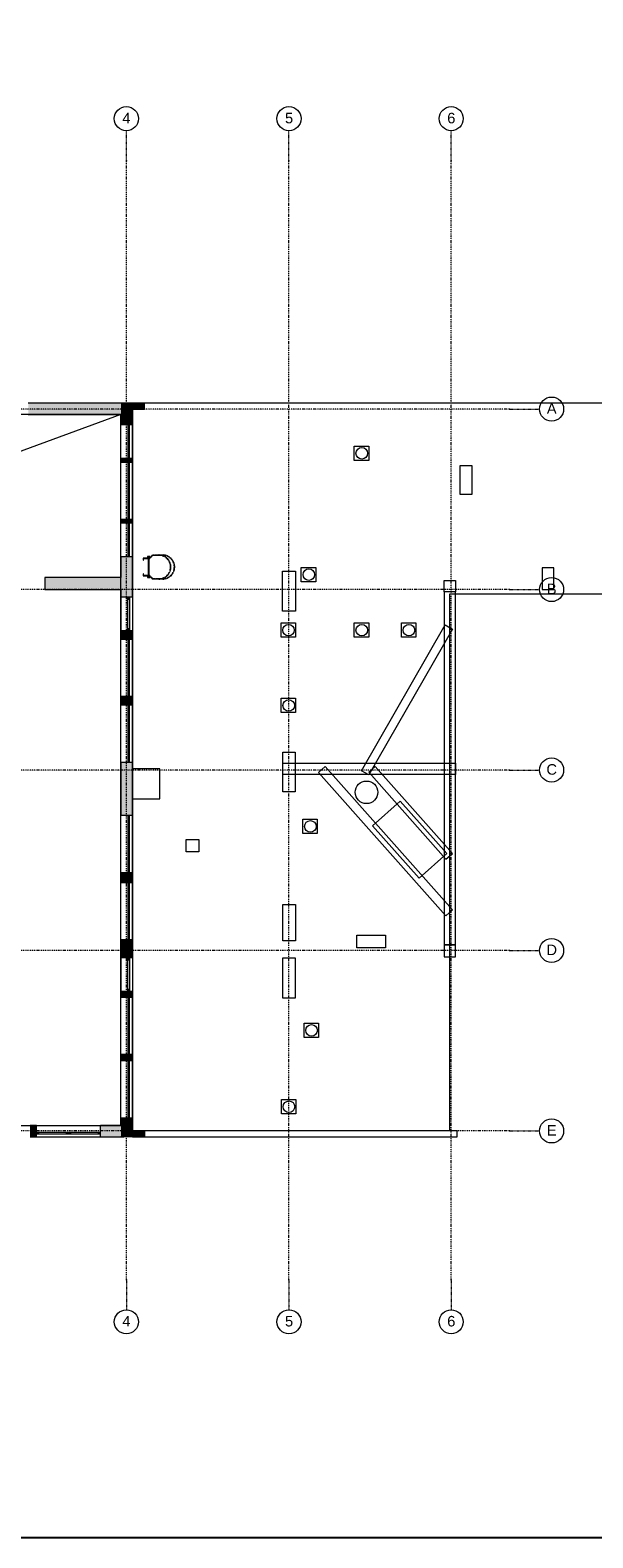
# Model space of a CAD drawing. Header units: centimetres. Extents: x -1589 to 108054, y -205274 to 31709.
# Tile 110 of 256: x 2139 to 4010, y 11434 to 16447. Entities that reach past the tile are written whole.
import ezdxf

# ---------------------------------------------------------------- set-up
doc = ezdxf.new("R2010")
doc.units = ezdxf.units.CM
doc.header["$LTSCALE"] = 0.01
doc.header["$MEASUREMENT"] = 0
for name, pattern in [('Kropki i Kreski', [72, 36, -18, 0, -18]), ('Przerywana', [12, 6, -6]), ('Wipeout_Contour', [100, 0, -100])]:
    doc.linetypes.add(name, pattern=pattern)
for name, color, linetype in [('2_stropy.ISTN', 7, 'Continuous'), ('2_umeblowanie.ISTN', 7, 'Continuous'), ('2_ściany wewnętrzne.ISTN', 7, 'Continuous'), ('2_ściany zewnętrzne.ISTN', 7, 'Continuous'), ('3_linie 2D .ISTN', 7, 'Continuous'), ('4_osie.ISTN', 7, 'Continuous'), ('5_opisy.K_IR', 7, 'Continuous')]:
    doc.layers.add(name, color=color, linetype=linetype)
doc.styles.add('GENERATED_STYLE_1', font='txt')

msp = doc.modelspace()

# ---------------------------------------------------------------- hatches: boundary and pattern name
at = {"layer": '2_ściany wewnętrzne.ISTN', "linetype": 'Continuous', "lineweight": 5}
msp.add_hatch(color=8, dxfattribs=at).paths.add_polyline_path([(2440.63417, 14626.94579), (2187.54809, 14626.94579), (2187.54809, 14586.94579), (2440.63417, 14586.94579)])
at = {"layer": '2_ściany zewnętrzne.ISTN', "linetype": 'Continuous', "lineweight": 5}
for points in [[(2440.63417, 15206.99962), (2132.3586, 15206.99962), (2132.3586, 15168.99962), (2440.63417, 15168.99962)], [(2440.63417, 15168.99962), (2478.63417, 15168.99962), (2478.63417, 15206.99962)], [(2440.63417, 15168.99962), (2478.63417, 15206.99962), (2440.63417, 15206.99962)], [(2478.63417, 15186.99962), (2518.63417, 15186.99962), (2518.63417, 15206.99962), (2478.63417, 15206.99962)], [(2440.63417, 15168.99962), (2440.63417, 15134.90077), (2478.63417, 15134.90077), (2478.63417, 15168.99962)], [(2463.63417, 15134.90077), (2463.63417, 15127.40077), (2468.63417, 15127.40077), (2468.63417, 15134.90077)], [(2440.63417, 15009.6763), (2478.63417, 15009.6763), (2478.63417, 15022.90077), (2440.63417, 15022.90077)], [(2468.63417, 15022.90077), (2468.63417, 15030.40077), (2463.63417, 15030.40077), (2463.63417, 15022.90077)], [(2463.63417, 15009.67629), (2463.63417, 15002.17629), (2468.63417, 15002.17629), (2468.63417, 15009.67629)], [(2468.63417, 14914.67629), (2468.63417, 14922.17629), (2463.63417, 14922.17629), (2463.63417, 14914.67629)], [(2463.63417, 14914.67629), (2463.63417, 14907.17629), (2468.63417, 14907.17629), (2468.63417, 14914.67629)], [(2478.63417, 14819.6763), (2440.63417, 14819.6763), (2440.63417, 14807.23895), (2478.63417, 14807.23895)], [(2468.63417, 14819.67629), (2468.63417, 14827.17629), (2463.63417, 14827.17629), (2463.63417, 14819.67629)], [(2463.63417, 14807.23895), (2463.63417, 14799.73895), (2468.63417, 14799.73895), (2468.63417, 14807.23895)], [(2478.63417, 14695.23895), (2440.63417, 14695.23895), (2440.63417, 14561.87566), (2478.63417, 14561.87566)], [(2468.63417, 14695.23895), (2468.63417, 14702.73895), (2463.63417, 14702.73895), (2463.63417, 14695.23895)], [(2468.63417, 14561.87566), (2463.63417, 14561.87566), (2463.63417, 14554.37566), (2468.63417, 14554.37566)], [(2440.63417, 14421.37206), (2478.63417, 14421.37206), (2478.63417, 14449.87566), (2440.63417, 14449.87566)], [(2463.63417, 14449.87566), (2468.63417, 14449.87566), (2468.63417, 14457.37566), (2463.63417, 14457.37566)], [(2463.63417, 14421.37206), (2463.63417, 14413.87206), (2468.63417, 14413.87206), (2468.63417, 14421.37206)], [(2468.63417, 14326.37206), (2468.63417, 14333.87206), (2463.63417, 14333.87206), (2463.63417, 14326.37206)], [(2463.63417, 14326.37206), (2463.63417, 14318.87206), (2468.63417, 14318.87206), (2468.63417, 14326.37206)], [(2468.63417, 14231.37206), (2468.63417, 14238.87206), (2463.63417, 14238.87206), (2463.63417, 14231.37206)], [(2440.63417, 14202.18203), (2478.63417, 14202.18203), (2478.63417, 14231.37206), (2440.63417, 14231.37206)], [(2463.63417, 14202.18203), (2463.63417, 14194.68203), (2468.63417, 14194.68203), (2468.63417, 14202.18203)], [(2468.63417, 14107.18203), (2468.63417, 14114.68203), (2463.63417, 14114.68203), (2463.63417, 14107.18203)], [(2463.63417, 14107.18203), (2463.63417, 14099.68203), (2468.63417, 14099.68203), (2468.63417, 14107.18203)], [(2440.63417, 13835.38919), (2478.63418, 13835.38919), (2478.63416, 14012.18203), (2440.63417, 14012.18203)], [(2468.63417, 14012.18203), (2468.63417, 14019.68203), (2463.63417, 14019.68203), (2463.63417, 14012.18203)], [(2463.63417, 13835.3892), (2463.63417, 13827.8892), (2468.63417, 13827.8892), (2468.63417, 13835.3892)], [(2468.63417, 13740.3892), (2468.63417, 13747.8892), (2463.63417, 13747.8892), (2463.63417, 13740.3892)], [(2463.63417, 13740.3892), (2463.63417, 13732.8892), (2468.63417, 13732.8892), (2468.63417, 13740.3892)], [(2440.63417, 13611.92287), (2478.63416, 13611.92287), (2478.63418, 13645.3892), (2440.63417, 13645.3892)], [(2468.63417, 13645.3892), (2468.63417, 13652.8892), (2463.63417, 13652.8892), (2463.63417, 13645.3892)], [(2463.63417, 13611.92286), (2463.63417, 13604.42286), (2468.63417, 13604.42286), (2468.63417, 13611.92286)], [(2468.63417, 13516.92286), (2468.63417, 13524.42286), (2463.63417, 13524.42286), (2463.63417, 13516.92286)], [(2463.63417, 13516.92286), (2463.63417, 13509.42286), (2468.63417, 13509.42286), (2468.63417, 13516.92286)], [(2478.63417, 13421.92286), (2440.63417, 13421.92286), (2440.63417, 13362.64774), (2478.63417, 13362.64774)], [(2468.63417, 13421.92286), (2468.63417, 13429.42286), (2463.63417, 13429.42286), (2463.63417, 13421.92286)], [(2468.63417, 13362.64775), (2463.63417, 13362.64775), (2463.63417, 13355.14775), (2468.63417, 13355.14775)], [(2440.63417, 13231.06929), (2478.63417, 13231.06929), (2478.63417, 13250.64775), (2440.63417, 13250.64775)], [(2463.63417, 13250.64775), (2468.63417, 13250.64775), (2468.63417, 13258.14775), (2463.63417, 13258.14775)], [(2463.63417, 13231.06929), (2463.63417, 13223.56929), (2468.63417, 13223.56929), (2468.63417, 13231.06929)], [(2468.63417, 13136.06929), (2468.63417, 13143.56929), (2463.63417, 13143.56929), (2463.63417, 13136.06929)], [(2463.63417, 13136.06929), (2463.63417, 13128.56929), (2468.63417, 13128.56929), (2468.63417, 13136.06929)], [(2440.63417, 13019.89319), (2478.63417, 13019.89319), (2478.63417, 13041.06929), (2440.63417, 13041.06929)], [(2468.63417, 13041.06929), (2468.63417, 13048.56929), (2463.63417, 13048.56929), (2463.63417, 13041.06929)], [(2463.63417, 13019.89319), (2463.63417, 13012.39319), (2468.63417, 13012.39319), (2468.63417, 13019.89319)], [(2468.63417, 12924.89319), (2468.63417, 12932.39319), (2463.63417, 12932.39319), (2463.63417, 12924.89319)], [(2463.63417, 12924.89319), (2463.63417, 12917.39319), (2468.63417, 12917.39319), (2468.63417, 12924.89319)], [(2468.63417, 12829.89319), (2468.63417, 12837.39319), (2463.63417, 12837.39319), (2463.63417, 12829.89319)], [(2138.7796, 12766.94579), (2159.87538, 12766.94579), (2159.87538, 12804.94578), (2138.7796, 12804.9458)], [(2138.77961, 12766.94579), (2159.87538, 12766.94579), (2159.87538, 12804.94579), (2138.77961, 12804.94579)], [(2372.87537, 12804.94579), (2372.87537, 12766.94579), (2450.63417, 12766.94579), (2450.63417, 12804.94579)], [(2372.87538, 12804.94579), (2372.87538, 12766.94579), (2440.63417, 12766.94579), (2440.63417, 12804.94579)], [(2440.63417, 12804.94579), (2478.63417, 12804.94579), (2478.63417, 12829.89319), (2440.63417, 12829.89319)], [(2440.63417, 12804.94579), (2478.63417, 12766.94579), (2478.63417, 12804.94579)], [(2440.63417, 12766.94579), (2478.63417, 12766.94579), (2440.63417, 12804.94579)], [(2159.87537, 12776.94579), (2167.37537, 12776.94579), (2167.37537, 12781.94579), (2159.87537, 12781.94579)], [(2159.87537, 12776.94579), (2167.37537, 12776.94579), (2167.37537, 12781.94579), (2159.87537, 12781.94579)], [(2266.37537, 12781.94579), (2258.87537, 12781.94579), (2258.87537, 12776.94579), (2266.37537, 12776.94579)], [(2266.37537, 12781.94579), (2258.87537, 12781.94579), (2258.87537, 12776.94579), (2266.37537, 12776.94579)], [(2266.37537, 12776.94579), (2273.87537, 12776.94579), (2273.87537, 12781.94579), (2266.37537, 12781.94579)], [(2266.37537, 12776.94579), (2273.87537, 12776.94579), (2273.87537, 12781.94579), (2266.37537, 12781.94579)], [(2372.87537, 12781.94579), (2365.37537, 12781.94579), (2365.37537, 12776.94579), (2372.87537, 12776.94579)], [(2372.87537, 12781.94579), (2365.37537, 12781.94579), (2365.37537, 12776.94579), (2372.87537, 12776.94579)]]:
    msp.add_hatch(color=8, dxfattribs=at).paths.add_polyline_path(points)

# ---------------------------------------------------------------- linework, layer by layer
msp.add_lwpolyline([(8116.55775, 17374.17847), (8116.55775, 14404.17847), (8116.55775, 11434.17847), (-853.44225, 11434.17847)])
at = {"layer": '2_stropy.ISTN', "color": 8, "linetype": 'Continuous', "lineweight": 5, "flags": 128}
for points in [[(2478.63417, 12804.892), (2478.63403, 12786.94612), (3533.63417, 12786.9375), (3533.63417, 14573.17605), (4674.13673, 14573.17605), (4674.13673, 15206.99962), (2478.63406, 15206.99962)], [(856.63417, 12805.02832), (2440.63417, 12805.02832), (2440.63417, 14586.39763), (2440.63417, 15169.03949), (1908.63417, 15169.03949), (1908.63417, 15185.79977), (1643.42299, 15185.79977), (1643.42299, 15168.93091), (856.63417, 15168.93091)], [(856.64373, 15168.99962), (856.64373, 12804.88335), (2440.63417, 12804.89179), (2440.63417, 15168.99962), (1923.63417, 15168.99962), (1923.46266, 14748.89448), (1618.42299, 14748.89448), (1618.42299, 15168.99962)]]:
    msp.add_lwpolyline(points, close=True, dxfattribs=at)
at = {"layer": '2_umeblowanie.ISTN', "color": 8, "linetype": 'Continuous', "lineweight": 5}
for p, q in [((2536.24699, 14691.70579), (2514.65699, 14691.70579)), ((2514.65699, 14691.70579), (2514.65699, 14684.08579)), ((2515.92699, 14684.08579), (2515.92699, 14690.43579)), ((2515.92699, 14690.43579), (2536.24699, 14690.43579)), ((2536.24699, 14696.78579), (2528.62699, 14696.78579)), ((2528.62699, 14696.78579), (2528.62699, 14691.70579)), ((2528.62699, 14691.70579), (2536.24699, 14691.70579)), ((2529.89699, 14692.97579), (2529.89699, 14695.51579)), ((2529.89699, 14695.51579), (2534.97699, 14695.51579)), ((2534.97699, 14692.97579), (2529.89699, 14692.97579)), ((2533.93699, 14690.43579), (2530.93699, 14690.43579)), ((2530.93699, 14690.43579), (2530.93699, 14633.29579)), ((2533.93699, 14633.29579), (2533.93699, 14690.43579)), ((2534.97699, 14695.51579), (2534.97699, 14692.97579)), ((2536.24699, 14691.70579), (2536.24699, 14696.78579)), ((2536.24699, 14690.43579), (2536.24699, 14691.70579)), ((2514.65699, 14684.08579), (2515.92699, 14684.08579)), ((2515.92699, 14639.64579), (2514.65699, 14639.64579)), ((2514.65699, 14639.64579), (2514.65699, 14632.02579)), ((2515.92699, 14633.29579), (2515.92699, 14639.64579)), ((2514.65699, 14632.02579), (2536.24699, 14632.02579)), ((2536.24699, 14633.29579), (2515.92699, 14633.29579)), ((2528.62699, 14632.02579), (2528.62699, 14626.94579)), ((2536.24699, 14632.02579), (2528.62699, 14632.02579)), ((2528.62699, 14626.94579), (2536.24699, 14626.94579)), ((2529.89699, 14630.75579), (2529.89699, 14628.21579)), ((2534.97699, 14630.75579), (2529.89699, 14630.75579)), ((2529.89699, 14628.21579), (2534.97699, 14628.21579)), ((2530.93699, 14633.29579), (2533.93699, 14633.29579)), ((2534.97699, 14628.21579), (2534.97699, 14630.75579)), ((2536.24699, 14632.02579), (2536.24699, 14633.29579)), ((2536.24699, 14626.94579), (2536.24699, 14632.02579))]:
    msp.add_line(p, q, dxfattribs=at)
at = {"layer": '2_umeblowanie.ISTN', "color": 8, "linetype": 'Przerywana', "lineweight": 5}
for p, q in [((2536.24699, 14691.70579), (2545.13699, 14701.86579)), ((2536.24699, 14691.70579), (2545.13699, 14701.86579)), ((2536.24699, 14690.43579), (2536.24699, 14691.70579)), ((2536.24699, 14690.43579), (2536.24699, 14691.70579)), ((2536.88199, 14690.43579), (2536.24699, 14690.43579)), ((2536.88199, 14690.43579), (2536.24699, 14690.43579)), ((2545.77199, 14700.59579), (2536.88199, 14690.43579)), ((2545.77199, 14700.59579), (2536.88199, 14690.43579)), ((2545.13699, 14701.86579), (2579.42699, 14701.86579)), ((2545.13699, 14701.86579), (2566.72699, 14701.86579)), ((2579.42699, 14700.59579), (2545.77199, 14700.59579)), ((2566.72699, 14700.59579), (2545.77199, 14700.59579)), ((2536.24699, 14632.02579), (2536.24699, 14633.29579)), ((2536.24699, 14633.29579), (2536.88199, 14633.29579)), ((2536.24699, 14632.02579), (2536.24699, 14633.29579)), ((2536.24699, 14633.29579), (2536.88199, 14633.29579)), ((2545.13699, 14621.86579), (2536.24699, 14632.02579)), ((2545.13699, 14621.86579), (2536.24699, 14632.02579)), ((2536.88199, 14633.29579), (2545.77199, 14623.13579)), ((2536.88199, 14633.29579), (2545.77199, 14623.13579)), ((2579.42699, 14621.86579), (2545.13699, 14621.86579)), ((2566.72699, 14621.86579), (2545.13699, 14621.86579)), ((2545.77199, 14623.13579), (2579.42699, 14623.13579)), ((2545.77199, 14623.13579), (2566.72699, 14623.13579))]:
    msp.add_line(p, q, dxfattribs=at)
for centre, radius in [((2566.72699, 14661.86579), 40), ((2566.72699, 14661.86579), 38.73), ((2579.42699, 14661.86579), 40), ((2579.42699, 14661.86579), 38.73)]:
    msp.add_arc(centre, radius, 270, 90, dxfattribs=at)
at = {"layer": '2_ściany wewnętrzne.ISTN', "color": 8, "linetype": 'Continuous', "lineweight": 5, "flags": 128}
for points in [[(2440.63417, 14626.94579), (2187.54809, 14626.94579)], [(2187.54809, 14626.94579), (2187.54809, 14586.94579)], [(2187.54809, 14586.94579), (2440.63417, 14586.94579)]]:
    msp.add_lwpolyline(points, dxfattribs=at)
at = {"layer": '2_ściany zewnętrzne.ISTN', "color": 8, "linetype": 'Continuous', "lineweight": 5}
for p, q in [((2463.63417, 15134.90077), (2440.63417, 15134.90077)), ((2440.63417, 15022.90077), (2440.63417, 15134.90077)), ((2463.63417, 15134.90077), (2440.63417, 15134.90077)), ((2468.63417, 15134.90077), (2463.63417, 15134.90077)), ((2463.63417, 15134.90077), (2463.63417, 15127.40077)), ((2468.63417, 15134.90077), (2463.63417, 15134.90077)), ((2468.63417, 15134.90077), (2463.63417, 15134.90077)), ((2463.63417, 15127.40077), (2468.63417, 15127.40077)), ((2463.63417, 15127.40077), (2463.63417, 15030.40077)), ((2478.63417, 15134.90077), (2468.63417, 15134.90077)), ((2468.63417, 15127.40077), (2468.63417, 15134.90077)), ((2478.63417, 15134.90077), (2468.63417, 15134.90077)), ((2468.63417, 15030.40077), (2468.63417, 15127.40077)), ((2478.63417, 15022.90077), (2478.63417, 15134.90077)), ((2463.63417, 15022.90077), (2440.63417, 15022.90077)), ((2463.63417, 15022.90077), (2440.63417, 15022.90077)), ((2463.63417, 15009.67629), (2440.63417, 15009.67629)), ((2440.63417, 14819.67629), (2440.63417, 15009.67629)), ((2463.63417, 15009.67629), (2440.63417, 15009.67629)), ((2468.63417, 15030.40077), (2463.63417, 15030.40077)), ((2463.63417, 15030.40077), (2463.63417, 15022.90077)), ((2468.63417, 15022.90077), (2463.63417, 15022.90077)), ((2468.63417, 15022.90077), (2463.63417, 15022.90077)), ((2468.63417, 15022.90077), (2463.63417, 15022.90077)), ((2468.63417, 15009.67629), (2463.63417, 15009.67629)), ((2463.63417, 15009.67629), (2463.63417, 15002.17629)), ((2468.63417, 15009.67629), (2463.63417, 15009.67629)), ((2468.63417, 15009.67629), (2463.63417, 15009.67629)), ((2463.63417, 15002.17629), (2468.63417, 15002.17629)), ((2463.63417, 15002.17629), (2463.63417, 14922.17629)), ((2468.63417, 15022.90077), (2468.63417, 15030.40077)), ((2478.63417, 15022.90077), (2468.63417, 15022.90077)), ((2478.63417, 15022.90077), (2468.63417, 15022.90077)), ((2478.63417, 15009.67629), (2468.63417, 15009.67629)), ((2468.63417, 15002.17629), (2468.63417, 15009.67629)), ((2478.63417, 15009.67629), (2468.63417, 15009.67629)), ((2468.63417, 14922.17629), (2468.63417, 15002.17629)), ((2478.63417, 14819.67629), (2478.63417, 15009.67629)), ((2468.63417, 14922.17629), (2463.63417, 14922.17629)), ((2463.63417, 14922.17629), (2463.63417, 14914.67629)), ((2463.63417, 14914.67629), (2463.63417, 14907.17629)), ((2463.63417, 14907.17629), (2468.63417, 14907.17629)), ((2463.63417, 14907.17629), (2463.63417, 14827.17629)), ((2468.63417, 14914.67629), (2468.63417, 14922.17629)), ((2468.63417, 14907.17629), (2468.63417, 14914.67629)), ((2468.63417, 14827.17629), (2468.63417, 14907.17629)), ((2463.63417, 14819.67629), (2440.63417, 14819.67629)), ((2463.63417, 14819.67629), (2440.63417, 14819.67629)), ((2463.63417, 14807.23895), (2440.63417, 14807.23895)), ((2440.63417, 14695.23895), (2440.63417, 14807.23895)), ((2463.63417, 14807.23895), (2440.63417, 14807.23895)), ((2468.63417, 14827.17629), (2463.63417, 14827.17629)), ((2463.63417, 14827.17629), (2463.63417, 14819.67629)), ((2468.63417, 14819.67629), (2463.63417, 14819.67629)), ((2468.63417, 14819.67629), (2463.63417, 14819.67629)), ((2468.63417, 14819.67629), (2463.63417, 14819.67629)), ((2468.63417, 14807.23895), (2463.63417, 14807.23895)), ((2463.63417, 14807.23895), (2463.63417, 14799.73895)), ((2468.63417, 14807.23895), (2463.63417, 14807.23895)), ((2468.63417, 14807.23895), (2463.63417, 14807.23895)), ((2463.63417, 14799.73895), (2468.63417, 14799.73895)), ((2463.63417, 14799.73895), (2463.63417, 14702.73895)), ((2468.63417, 14819.67629), (2468.63417, 14827.17629)), ((2478.63417, 14819.67629), (2468.63417, 14819.67629)), ((2478.63417, 14819.67629), (2468.63417, 14819.67629)), ((2478.63417, 14807.23895), (2468.63417, 14807.23895)), ((2468.63417, 14799.73895), (2468.63417, 14807.23895)), ((2478.63417, 14807.23895), (2468.63417, 14807.23895)), ((2468.63417, 14702.73895), (2468.63417, 14799.73895)), ((2478.63417, 14695.23895), (2478.63417, 14807.23895)), ((2463.63417, 14695.23895), (2440.63417, 14695.23895)), ((2463.63417, 14695.23895), (2440.63417, 14695.23895)), ((2468.63417, 14702.73895), (2463.63417, 14702.73895)), ((2463.63417, 14702.73895), (2463.63417, 14695.23895)), ((2468.63417, 14695.23895), (2463.63417, 14695.23895)), ((2468.63417, 14695.23895), (2463.63417, 14695.23895)), ((2468.63417, 14695.23895), (2463.63417, 14695.23895)), ((2468.63417, 14695.23895), (2468.63417, 14702.73895)), ((2478.63417, 14695.23895), (2468.63417, 14695.23895)), ((2478.63417, 14695.23895), (2468.63417, 14695.23895)), ((2463.63417, 14561.87566), (2440.63417, 14561.87566)), ((2440.63417, 14561.87566), (2440.63417, 14449.87566)), ((2463.63417, 14561.87566), (2440.63417, 14561.87566)), ((2468.63417, 14561.87566), (2463.63417, 14561.87566)), ((2463.63417, 14554.37566), (2463.63417, 14561.87566)), ((2468.63417, 14561.87566), (2463.63417, 14561.87566)), ((2468.63417, 14561.87566), (2463.63417, 14561.87566)), ((2468.63417, 14554.37566), (2463.63417, 14554.37566)), ((2463.63417, 14457.37566), (2463.63417, 14554.37566)), ((2478.63417, 14561.87566), (2468.63417, 14561.87566)), ((2468.63417, 14561.87566), (2468.63417, 14554.37566)), ((2478.63417, 14561.87566), (2468.63417, 14561.87566)), ((2468.63417, 14554.37566), (2468.63417, 14457.37566)), ((2478.63417, 14561.87566), (2478.63417, 14449.87566)), ((2463.63417, 14449.87566), (2440.63417, 14449.87566)), ((2463.63417, 14449.87566), (2440.63417, 14449.87566)), ((2463.63417, 14449.87566), (2463.63417, 14457.37566)), ((2463.63417, 14457.37566), (2468.63417, 14457.37566)), ((2468.63417, 14449.87566), (2463.63417, 14449.87566)), ((2468.63417, 14449.87566), (2463.63417, 14449.87566)), ((2468.63417, 14449.87566), (2463.63417, 14449.87566)), ((2468.63417, 14457.37566), (2468.63417, 14449.87566)), ((2478.63417, 14449.87566), (2468.63417, 14449.87566)), ((2478.63417, 14449.87566), (2468.63417, 14449.87566)), ((2463.63417, 14421.37206), (2440.63417, 14421.37206)), ((2440.63417, 14231.37206), (2440.63417, 14421.37206)), ((2463.63417, 14421.37206), (2440.63417, 14421.37206)), ((2468.63417, 14421.37206), (2463.63417, 14421.37206)), ((2463.63417, 14421.37206), (2463.63417, 14413.87206)), ((2468.63417, 14421.37206), (2463.63417, 14421.37206)), ((2468.63417, 14421.37206), (2463.63417, 14421.37206)), ((2463.63417, 14413.87206), (2468.63417, 14413.87206)), ((2463.63417, 14413.87206), (2463.63417, 14333.87206)), ((2478.63417, 14421.37206), (2468.63417, 14421.37206)), ((2468.63417, 14413.87206), (2468.63417, 14421.37206)), ((2478.63417, 14421.37206), (2468.63417, 14421.37206)), ((2468.63417, 14333.87206), (2468.63417, 14413.87206)), ((2478.63417, 14231.37206), (2478.63417, 14421.37206)), ((2468.63417, 14333.87206), (2463.63417, 14333.87206)), ((2463.63417, 14333.87206), (2463.63417, 14326.37206)), ((2463.63417, 14326.37206), (2463.63417, 14318.87206)), ((2463.63417, 14318.87206), (2468.63417, 14318.87206)), ((2463.63417, 14318.87206), (2463.63417, 14238.87206)), ((2468.63417, 14326.37206), (2468.63417, 14333.87206)), ((2468.63417, 14318.87206), (2468.63417, 14326.37206)), ((2468.63417, 14238.87206), (2468.63417, 14318.87206)), ((2468.63417, 14238.87206), (2463.63417, 14238.87206)), ((2463.63417, 14238.87206), (2463.63417, 14231.37206)), ((2468.63417, 14231.37206), (2468.63417, 14238.87206)), ((2463.63417, 14231.37206), (2440.63417, 14231.37206)), ((2463.63417, 14231.37206), (2440.63417, 14231.37206)), ((2463.63417, 14202.18203), (2440.63417, 14202.18203)), ((2440.63417, 14012.18203), (2440.63417, 14202.18203)), ((2463.63417, 14202.18203), (2440.63417, 14202.18203)), ((2468.63417, 14231.37206), (2463.63417, 14231.37206)), ((2468.63417, 14231.37206), (2463.63417, 14231.37206)), ((2468.63417, 14231.37206), (2463.63417, 14231.37206)), ((2468.63417, 14202.18203), (2463.63417, 14202.18203)), ((2463.63417, 14202.18203), (2463.63417, 14194.68203)), ((2468.63417, 14202.18203), (2463.63417, 14202.18203)), ((2468.63417, 14202.18203), (2463.63417, 14202.18203)), ((2463.63417, 14194.68203), (2468.63417, 14194.68203)), ((2463.63417, 14194.68203), (2463.63417, 14114.68203)), ((2478.63417, 14231.37206), (2468.63417, 14231.37206)), ((2478.63417, 14231.37206), (2468.63417, 14231.37206)), ((2478.63417, 14202.18203), (2468.63417, 14202.18203)), ((2468.63417, 14194.68203), (2468.63417, 14202.18203)), ((2478.63417, 14202.18203), (2468.63417, 14202.18203)), ((2468.63417, 14114.68203), (2468.63417, 14194.68203)), ((2478.63417, 14012.18203), (2478.63417, 14202.18203)), ((2468.63417, 14114.68203), (2463.63417, 14114.68203)), ((2463.63417, 14114.68203), (2463.63417, 14107.18203)), ((2463.63417, 14107.18203), (2463.63417, 14099.68203)), ((2463.63417, 14099.68203), (2468.63417, 14099.68203)), ((2463.63417, 14099.68203), (2463.63417, 14019.68203)), ((2468.63417, 14107.18203), (2468.63417, 14114.68203)), ((2468.63417, 14099.68203), (2468.63417, 14107.18203)), ((2468.63417, 14019.68203), (2468.63417, 14099.68203)), ((2463.63417, 14012.18203), (2440.63417, 14012.18203)), ((2463.63417, 14012.18203), (2440.63417, 14012.18203)), ((2468.63417, 14019.68203), (2463.63417, 14019.68203)), ((2463.63417, 14019.68203), (2463.63417, 14012.18203)), ((2468.63417, 14012.18203), (2463.63417, 14012.18203)), ((2468.63417, 14012.18203), (2463.63417, 14012.18203)), ((2468.63417, 14012.18203), (2463.63417, 14012.18203)), ((2468.63417, 14012.18203), (2468.63417, 14019.68203)), ((2478.63417, 14012.18203), (2468.63417, 14012.18203)), ((2478.63417, 14012.18203), (2468.63417, 14012.18203)), ((2463.63417, 13835.3892), (2440.63417, 13835.3892)), ((2440.63417, 13645.3892), (2440.63417, 13835.3892)), ((2463.63417, 13835.3892), (2440.63417, 13835.3892)), ((2468.63417, 13835.3892), (2463.63417, 13835.3892)), ((2463.63417, 13835.3892), (2463.63417, 13827.8892)), ((2468.63417, 13835.3892), (2463.63417, 13835.3892)), ((2468.63417, 13835.3892), (2463.63417, 13835.3892)), ((2478.63417, 13835.3892), (2468.63417, 13835.3892)), ((2468.63417, 13827.8892), (2468.63417, 13835.3892)), ((2478.63417, 13835.3892), (2468.63417, 13835.3892)), ((2478.63417, 13645.3892), (2478.63417, 13835.3892)), ((2463.63417, 13827.8892), (2468.63417, 13827.8892)), ((2463.63417, 13827.8892), (2463.63417, 13747.8892)), ((2468.63417, 13747.8892), (2468.63417, 13827.8892)), ((2468.63417, 13747.8892), (2463.63417, 13747.8892)), ((2463.63417, 13747.8892), (2463.63417, 13740.3892)), ((2463.63417, 13740.3892), (2463.63417, 13732.8892)), ((2468.63417, 13740.3892), (2468.63417, 13747.8892)), ((2468.63417, 13732.8892), (2468.63417, 13740.3892)), ((2463.63417, 13732.8892), (2468.63417, 13732.8892)), ((2463.63417, 13732.8892), (2463.63417, 13652.8892)), ((2468.63417, 13652.8892), (2468.63417, 13732.8892)), ((2463.63417, 13645.3892), (2440.63417, 13645.3892)), ((2463.63417, 13645.3892), (2440.63417, 13645.3892)), ((2468.63417, 13652.8892), (2463.63417, 13652.8892)), ((2463.63417, 13652.8892), (2463.63417, 13645.3892)), ((2468.63417, 13645.3892), (2463.63417, 13645.3892)), ((2468.63417, 13645.3892), (2463.63417, 13645.3892)), ((2468.63417, 13645.3892), (2463.63417, 13645.3892)), ((2468.63417, 13645.3892), (2468.63417, 13652.8892)), ((2478.63417, 13645.3892), (2468.63417, 13645.3892)), ((2478.63417, 13645.3892), (2468.63417, 13645.3892)), ((2463.63417, 13611.92286), (2440.63417, 13611.92286)), ((2440.63417, 13421.92286), (2440.63417, 13611.92286)), ((2463.63417, 13611.92286), (2440.63417, 13611.92286)), ((2468.63417, 13611.92286), (2463.63417, 13611.92286)), ((2463.63417, 13611.92286), (2463.63417, 13604.42286)), ((2468.63417, 13611.92286), (2463.63417, 13611.92286)), ((2468.63417, 13611.92286), (2463.63417, 13611.92286)), ((2463.63417, 13604.42286), (2468.63417, 13604.42286)), ((2463.63417, 13604.42286), (2463.63417, 13524.42286)), ((2478.63417, 13611.92286), (2468.63417, 13611.92286)), ((2468.63417, 13604.42286), (2468.63417, 13611.92286)), ((2478.63417, 13611.92286), (2468.63417, 13611.92286)), ((2468.63417, 13524.42286), (2468.63417, 13604.42286)), ((2478.63417, 13421.92286), (2478.63417, 13611.92286)), ((2468.63417, 13524.42286), (2463.63417, 13524.42286)), ((2463.63417, 13524.42286), (2463.63417, 13516.92286)), ((2463.63417, 13516.92286), (2463.63417, 13509.42286)), ((2463.63417, 13509.42286), (2468.63417, 13509.42286)), ((2463.63417, 13509.42286), (2463.63417, 13429.42286)), ((2468.63417, 13516.92286), (2468.63417, 13524.42286)), ((2468.63417, 13509.42286), (2468.63417, 13516.92286)), ((2468.63417, 13429.42286), (2468.63417, 13509.42286)), ((2463.63417, 13421.92286), (2440.63417, 13421.92286)), ((2463.63417, 13421.92286), (2440.63417, 13421.92286)), ((2468.63417, 13429.42286), (2463.63417, 13429.42286)), ((2463.63417, 13429.42286), (2463.63417, 13421.92286)), ((2468.63417, 13421.92286), (2463.63417, 13421.92286)), ((2468.63417, 13421.92286), (2463.63417, 13421.92286)), ((2468.63417, 13421.92286), (2463.63417, 13421.92286)), ((2468.63417, 13421.92286), (2468.63417, 13429.42286)), ((2478.63417, 13421.92286), (2468.63417, 13421.92286)), ((2478.63417, 13421.92286), (2468.63417, 13421.92286)), ((2463.63417, 13362.64775), (2440.63417, 13362.64775)), ((2440.63417, 13362.64775), (2440.63417, 13250.64775)), ((2463.63417, 13362.64775), (2440.63417, 13362.64775)), ((2468.63417, 13362.64775), (2463.63417, 13362.64775)), ((2463.63417, 13355.14775), (2463.63417, 13362.64775)), ((2468.63417, 13362.64775), (2463.63417, 13362.64775)), ((2468.63417, 13362.64775), (2463.63417, 13362.64775)), ((2468.63417, 13355.14775), (2463.63417, 13355.14775)), ((2463.63417, 13258.14775), (2463.63417, 13355.14775)), ((2478.63417, 13362.64775), (2468.63417, 13362.64775)), ((2468.63417, 13362.64775), (2468.63417, 13355.14775)), ((2478.63417, 13362.64775), (2468.63417, 13362.64775)), ((2468.63417, 13355.14775), (2468.63417, 13258.14775)), ((2478.63417, 13362.64775), (2478.63417, 13250.64775)), ((2463.63417, 13250.64775), (2440.63417, 13250.64775)), ((2463.63417, 13250.64775), (2440.63417, 13250.64775)), ((2463.63417, 13250.64775), (2463.63417, 13258.14775)), ((2463.63417, 13258.14775), (2468.63417, 13258.14775)), ((2468.63417, 13250.64775), (2463.63417, 13250.64775)), ((2468.63417, 13250.64775), (2463.63417, 13250.64775)), ((2468.63417, 13250.64775), (2463.63417, 13250.64775)), ((2468.63417, 13258.14775), (2468.63417, 13250.64775)), ((2478.63417, 13250.64775), (2468.63417, 13250.64775)), ((2478.63417, 13250.64775), (2468.63417, 13250.64775)), ((2463.63417, 13231.06929), (2440.63417, 13231.06929)), ((2440.63417, 13041.06929), (2440.63417, 13231.06929)), ((2463.63417, 13231.06929), (2440.63417, 13231.06929)), ((2468.63417, 13231.06929), (2463.63417, 13231.06929)), ((2463.63417, 13231.06929), (2463.63417, 13223.56929)), ((2468.63417, 13231.06929), (2463.63417, 13231.06929)), ((2468.63417, 13231.06929), (2463.63417, 13231.06929)), ((2463.63417, 13223.56929), (2468.63417, 13223.56929)), ((2463.63417, 13223.56929), (2463.63417, 13143.56929)), ((2478.63417, 13231.06929), (2468.63417, 13231.06929)), ((2468.63417, 13223.56929), (2468.63417, 13231.06929)), ((2478.63417, 13231.06929), (2468.63417, 13231.06929)), ((2468.63417, 13143.56929), (2468.63417, 13223.56929)), ((2478.63417, 13041.06929), (2478.63417, 13231.06929)), ((2468.63417, 13143.56929), (2463.63417, 13143.56929)), ((2463.63417, 13143.56929), (2463.63417, 13136.06929)), ((2463.63417, 13136.06929), (2463.63417, 13128.56929)), ((2468.63417, 13136.06929), (2468.63417, 13143.56929)), ((2468.63417, 13128.56929), (2468.63417, 13136.06929)), ((2463.63417, 13128.56929), (2468.63417, 13128.56929)), ((2463.63417, 13128.56929), (2463.63417, 13048.56929)), ((2468.63417, 13048.56929), (2468.63417, 13128.56929)), ((2463.63417, 13041.06929), (2440.63417, 13041.06929)), ((2463.63417, 13041.06929), (2440.63417, 13041.06929)), ((2468.63417, 13048.56929), (2463.63417, 13048.56929)), ((2463.63417, 13048.56929), (2463.63417, 13041.06929)), ((2468.63417, 13041.06929), (2463.63417, 13041.06929)), ((2468.63417, 13041.06929), (2463.63417, 13041.06929)), ((2468.63417, 13041.06929), (2463.63417, 13041.06929)), ((2468.63417, 13041.06929), (2468.63417, 13048.56929)), ((2478.63417, 13041.06929), (2468.63417, 13041.06929)), ((2478.63417, 13041.06929), (2468.63417, 13041.06929)), ((2463.63417, 13019.89319), (2440.63417, 13019.89319)), ((2440.63417, 12829.89319), (2440.63417, 13019.89319)), ((2463.63417, 13019.89319), (2440.63417, 13019.89319)), ((2468.63417, 13019.89319), (2463.63417, 13019.89319)), ((2463.63417, 13019.89319), (2463.63417, 13012.39319)), ((2468.63417, 13019.89319), (2463.63417, 13019.89319)), ((2468.63417, 13019.89319), (2463.63417, 13019.89319)), ((2463.63417, 13012.39319), (2468.63417, 13012.39319)), ((2463.63417, 13012.39319), (2463.63417, 12932.39319)), ((2478.63417, 13019.89319), (2468.63417, 13019.89319)), ((2468.63417, 13012.39319), (2468.63417, 13019.89319)), ((2478.63417, 13019.89319), (2468.63417, 13019.89319)), ((2468.63417, 12932.39319), (2468.63417, 13012.39319)), ((2478.63417, 12829.89319), (2478.63417, 13019.89319)), ((2468.63417, 12932.39319), (2463.63417, 12932.39319)), ((2463.63417, 12932.39319), (2463.63417, 12924.89319)), ((2463.63417, 12924.89319), (2463.63417, 12917.39319)), ((2463.63417, 12917.39319), (2468.63417, 12917.39319)), ((2463.63417, 12917.39319), (2463.63417, 12837.39319)), ((2468.63417, 12924.89319), (2468.63417, 12932.39319)), ((2468.63417, 12917.39319), (2468.63417, 12924.89319)), ((2468.63417, 12837.39319), (2468.63417, 12917.39319)), ((2468.63417, 12837.39319), (2463.63417, 12837.39319)), ((2463.63417, 12837.39319), (2463.63417, 12829.89319)), ((2468.63417, 12829.89319), (2468.63417, 12837.39319)), ((2159.87537, 12781.94579), (2159.87537, 12804.94579)), ((2159.87537, 12804.94579), (2372.87537, 12804.94579)), ((2159.87537, 12781.94579), (2159.87537, 12804.94579)), ((2159.87537, 12781.94579), (2159.87537, 12804.94579)), ((2159.87537, 12804.94579), (2372.87537, 12804.94579)), ((2159.87537, 12781.94579), (2159.87537, 12804.94579)), ((2372.87537, 12781.94579), (2372.87537, 12804.94579)), ((2372.87537, 12781.94579), (2372.87537, 12804.94579)), ((2372.87537, 12781.94579), (2372.87537, 12804.94579)), ((2372.87537, 12781.94579), (2372.87537, 12804.94579)), ((2463.63417, 12829.89319), (2440.63417, 12829.89319)), ((2463.63417, 12829.89319), (2440.63417, 12829.89319)), ((2468.63417, 12829.89319), (2463.63417, 12829.89319)), ((2468.63417, 12829.89319), (2463.63417, 12829.89319)), ((2468.63417, 12829.89319), (2463.63417, 12829.89319)), ((2478.63417, 12829.89319), (2468.63417, 12829.89319)), ((2478.63417, 12829.89319), (2468.63417, 12829.89319)), ((2159.87537, 12776.94579), (2159.87537, 12781.94579)), ((2167.37537, 12781.94579), (2159.87537, 12781.94579)), ((2159.87537, 12776.94579), (2159.87537, 12781.94579)), ((2159.87537, 12776.94579), (2159.87537, 12781.94579)), ((2159.87537, 12776.94579), (2159.87537, 12781.94579)), ((2167.37537, 12781.94579), (2159.87537, 12781.94579)), ((2159.87537, 12776.94579), (2159.87537, 12781.94579)), ((2159.87537, 12776.94579), (2159.87537, 12781.94579)), ((2159.87537, 12766.94579), (2159.87537, 12776.94579)), ((2159.87537, 12776.94579), (2167.37537, 12776.94579)), ((2159.87537, 12766.94579), (2159.87537, 12776.94579)), ((2159.87537, 12766.94579), (2159.87537, 12776.94579)), ((2159.87537, 12776.94579), (2167.37537, 12776.94579)), ((2159.87537, 12766.94579), (2159.87537, 12776.94579)), ((2159.87537, 12766.94579), (2372.87537, 12766.94579)), ((2159.87537, 12766.94579), (2372.87537, 12766.94579)), ((2167.37537, 12776.94579), (2167.37537, 12781.94579)), ((2258.87537, 12781.94579), (2167.37537, 12781.94579)), ((2167.37537, 12776.94579), (2167.37537, 12781.94579)), ((2258.87537, 12781.94579), (2167.37537, 12781.94579)), ((2167.37537, 12776.94579), (2258.87537, 12776.94579)), ((2167.37537, 12776.94579), (2258.87537, 12776.94579)), ((2266.37537, 12781.94579), (2258.87537, 12781.94579)), ((2258.87537, 12781.94579), (2258.87537, 12776.94579)), ((2266.37537, 12781.94579), (2258.87537, 12781.94579)), ((2258.87537, 12781.94579), (2258.87537, 12776.94579)), ((2258.87537, 12776.94579), (2266.37537, 12776.94579)), ((2258.87537, 12776.94579), (2266.37537, 12776.94579)), ((2273.87537, 12781.94579), (2266.37537, 12781.94579)), ((2273.87537, 12781.94579), (2266.37537, 12781.94579)), ((2266.37537, 12776.94579), (2273.87537, 12776.94579)), ((2266.37537, 12776.94579), (2273.87537, 12776.94579)), ((2273.87537, 12776.94579), (2273.87537, 12781.94579)), ((2365.37537, 12781.94579), (2273.87537, 12781.94579)), ((2273.87537, 12776.94579), (2273.87537, 12781.94579)), ((2365.37537, 12781.94579), (2273.87537, 12781.94579)), ((2273.87537, 12776.94579), (2365.37537, 12776.94579)), ((2273.87537, 12776.94579), (2365.37537, 12776.94579)), ((2372.87537, 12781.94579), (2365.37537, 12781.94579)), ((2365.37537, 12781.94579), (2365.37537, 12776.94579)), ((2372.87537, 12781.94579), (2365.37537, 12781.94579)), ((2365.37537, 12781.94579), (2365.37537, 12776.94579)), ((2365.37537, 12776.94579), (2372.87537, 12776.94579)), ((2365.37537, 12776.94579), (2372.87537, 12776.94579)), ((2372.87537, 12776.94579), (2372.87537, 12781.94579)), ((2372.87537, 12776.94579), (2372.87537, 12781.94579)), ((2372.87537, 12776.94579), (2372.87537, 12781.94579)), ((2372.87537, 12776.94579), (2372.87537, 12781.94579)), ((2372.87537, 12776.94579), (2372.87537, 12781.94579)), ((2372.87537, 12776.94579), (2372.87537, 12781.94579)), ((2372.87537, 12766.94579), (2372.87537, 12776.94579)), ((2372.87537, 12766.94579), (2372.87537, 12776.94579)), ((2372.87537, 12766.94579), (2372.87537, 12776.94579)), ((2372.87537, 12766.94579), (2372.87537, 12776.94579))]:
    msp.add_line(p, q, dxfattribs=at)
at = {"layer": '2_ściany zewnętrzne.ISTN', "color": 8, "linetype": 'Continuous', "lineweight": 5, "flags": 128}
for points in [[(2440.63417, 15206.99962), (2132.3586, 15206.99962)], [(2478.63417, 15206.99962), (2440.63417, 15206.99962)], [(2478.63417, 15134.90077), (2478.63417, 15206.99962)], [(2518.63417, 15206.99962), (2478.63417, 15206.99962)], [(2478.63417, 15206.99962), (2478.63417, 15186.99962)], [(2518.63417, 15186.99962), (2518.63417, 15206.99962)], [(2132.3586, 15168.99962), (2440.63417, 15168.99962)], [(2440.63417, 15168.99962), (2440.63417, 15134.90077)], [(2478.63417, 15186.99962), (2518.63417, 15186.99962)], [(2440.63417, 15022.90077), (2440.63417, 15009.67629)], [(2478.63417, 15009.67629), (2478.63417, 15022.90077)], [(2440.63417, 14819.67629), (2440.63417, 14807.23895)], [(2478.63417, 14807.23895), (2478.63417, 14819.67629)], [(2440.63417, 14695.23895), (2440.63417, 14626.94579)], [(2478.63417, 14561.87566), (2478.63417, 14695.23895)], [(2440.63417, 14586.94579), (2440.63417, 14561.87566)], [(2440.63417, 14449.87566), (2440.63417, 14421.37206)], [(2478.63417, 14421.37206), (2478.63417, 14449.87566)], [(2440.63417, 14231.37206), (2440.63417, 14202.18203)], [(2478.63417, 14202.18203), (2478.63417, 14231.37206)], [(2440.63417, 14012.18203), (2440.63417, 13835.3892)], [(2478.63417, 13835.3892), (2478.63417, 14012.18203)], [(2440.63417, 13645.3892), (2440.63417, 13611.92286)], [(2478.63417, 13611.92286), (2478.63417, 13645.3892)], [(2440.63417, 13421.92286), (2440.63417, 13362.64775)], [(2478.63417, 13362.64775), (2478.63417, 13421.92286)], [(2440.63417, 13250.64775), (2440.63417, 13231.06929)], [(2478.63417, 13231.06929), (2478.63417, 13250.64775)], [(2440.63417, 13041.06929), (2440.63417, 13019.89319)], [(2478.63417, 13019.89319), (2478.63417, 13041.06929)], [(2159.87538, 12804.94579), (2138.7796, 12804.94579)], [(2159.87538, 12804.94579), (2138.77961, 12804.94579)], [(2450.63417, 12804.94579), (2372.87537, 12804.94579)], [(2440.63417, 12804.94579), (2372.87538, 12804.94579)], [(2440.63417, 12829.89319), (2440.63417, 12804.94579)], [(2478.59982, 12786.94579), (2478.59982, 12766.94579)], [(2478.63417, 12766.94579), (2478.63417, 12829.89319)], [(2138.77961, 12766.94579), (2159.87538, 12766.94579)], [(2138.77962, 12766.94579), (2159.87538, 12766.94579)], [(2372.87537, 12766.94579), (2440.63417, 12766.94579)], [(2372.87537, 12766.94579), (2450.63417, 12766.94579)], [(2478.63417, 12766.94579), (2440.63417, 12766.94579)]]:
    msp.add_lwpolyline(points, dxfattribs=at)
at = {"layer": '3_linie 2D .ISTN', "color": 8, "linetype": 'Continuous', "lineweight": 5}
for p, q in [((3216.41211, 15016.18842), (3216.41211, 15064.08767)), ((3216.41211, 15064.08767), (3264.31136, 15064.08767)), ((3264.31136, 15064.08767), (3264.31136, 15016.18842)), ((3264.31136, 15016.18842), (3216.41211, 15016.18842)), ((3608.3411, 14997.95771), (3567.23768, 14997.95771)), ((3567.23768, 14997.95771), (3567.23768, 14904.48966)), ((3608.3411, 14904.48966), (3608.3411, 14997.95771)), ((3567.23768, 14904.48966), (3608.3411, 14904.48966)), ((2977.98202, 14514.88098), (2977.98202, 14648.60785)), ((2977.98202, 14648.60785), (3020.68078, 14648.60785)), ((3020.68078, 14648.60785), (3020.68078, 14514.88098)), ((3040.26479, 14612.88874), (3040.26479, 14660.78798)), ((3040.26479, 14660.78798), (3088.16404, 14660.78798)), ((3088.16404, 14660.78798), (3088.16404, 14612.88874)), ((3879.54915, 14658.89242), (3840.83874, 14658.89242)), ((3840.83874, 14658.89242), (3840.83874, 14586.94579)), ((3879.54915, 14586.94579), (3879.54915, 14658.89242)), ((3088.16404, 14612.88874), (3040.26479, 14612.88874)), ((3515.44217, 14616.77551), (3552.91335, 14616.77551)), ((3515.44217, 14578.96234), (3515.44217, 14616.77551)), ((3552.91335, 14616.77551), (3552.91335, 14578.96234)), ((3840.83874, 14586.94579), (3879.54915, 14586.94579)), ((3552.91335, 14578.96234), (3515.44217, 14578.96234)), ((3552.91335, 14578.96234), (3515.44217, 14578.96234)), ((3515.44217, 14578.96234), (3515.44217, 13405.37659)), ((3552.91335, 13405.37659), (3552.91335, 14578.96234)), ((3020.68078, 14514.88098), (2977.98202, 14514.88098)), ((2972.78153, 14428.28481), (2972.78153, 14476.18405)), ((2972.78153, 14476.18405), (3020.68078, 14476.18405)), ((3020.68078, 14476.18405), (3020.68078, 14428.28481)), ((3216.41211, 14428.12614), (3216.41211, 14476.02539)), ((3216.41211, 14476.02539), (3264.31136, 14476.02539)), ((3240.39687, 13984.67799), (3518.57172, 14469.09356)), ((3264.31136, 14476.02539), (3264.31136, 14428.12614)), ((3543.37876, 14454.84816), (3265.20391, 13970.43259)), ((3373.22599, 14428.12614), (3373.22599, 14476.02539)), ((3373.22599, 14476.02539), (3421.12524, 14476.02539)), ((3421.12524, 14476.02539), (3421.12524, 14428.12614)), ((3518.57172, 14469.09356), (3543.37876, 14454.84816)), ((3020.68078, 14428.28481), (2972.78153, 14428.28481)), ((3264.31136, 14428.12614), (3216.41211, 14428.12614)), ((3421.12524, 14428.12614), (3373.22599, 14428.12614)), ((2973.39149, 14177.92017), (2973.39149, 14225.81942)), ((2973.39149, 14225.81942), (3021.29074, 14225.81942)), ((3021.29074, 14225.81942), (3021.29074, 14177.92017)), ((3021.29074, 14177.92017), (2973.39149, 14177.92017)), ((2978.423, 13914.57583), (2978.423, 14046.00007)), ((2978.423, 14046.00007), (3020.2398, 14046.00007)), ((3020.2398, 14046.00007), (3020.2398, 13914.57583)), ((2569.83303, 13990.39977), (2478.76402, 13990.39977)), ((2478.76402, 13990.39977), (2478.76402, 13891.04081)), ((2569.83303, 13891.04081), (2569.83303, 13990.39977)), ((2978.423, 13971.79229), (2978.423, 14009.70682)), ((2978.423, 14009.70682), (3552.91335, 14009.70682)), ((3119.85065, 13999.13111), (3097.24656, 13979.08385)), ((3543.1819, 13521.80811), (3119.85065, 13999.13111)), ((3286.20482, 13999.18932), (3264.46596, 13979.8929)), ((3542.98481, 13709.90748), (3286.20482, 13999.18932)), ((3552.91335, 14009.70682), (3552.91335, 13971.79229)), ((3552.91335, 13971.79229), (2978.423, 13971.79229)), ((3097.24656, 13979.08385), (3520.57781, 13501.76085)), ((3265.20391, 13970.43259), (3240.39687, 13984.67799)), ((3264.46596, 13979.8929), (3521.24595, 13690.61105)), ((2478.76402, 13891.04081), (2569.83303, 13891.04081)), ((3020.2398, 13914.57583), (2978.423, 13914.57583)), ((3277.24053, 13800.93967), (3369.4363, 13883.08476)), ((3369.4363, 13883.08476), (3524.43822, 13709.1179)), ((3045.52406, 13775.77482), (3045.52406, 13823.67406)), ((3045.52406, 13823.67406), (3093.42331, 13823.67406)), ((3093.42331, 13823.67406), (3093.42331, 13775.77482)), ((3432.24244, 13626.97282), (3277.24053, 13800.93967)), ((2658.00201, 13714.59686), (2658.00201, 13755.52874)), ((2658.00201, 13755.52874), (2699.38435, 13755.52874)), ((2699.38435, 13755.52874), (2699.38435, 13714.59686)), ((3093.42331, 13775.77482), (3045.52406, 13775.77482)), ((2699.38435, 13714.59686), (2658.00201, 13714.59686)), ((3524.43822, 13709.1179), (3432.24244, 13626.97282)), ((3521.24595, 13690.61105), (3542.98481, 13709.90748)), ((2979.08902, 13418.60749), (2979.08902, 13540.21293)), ((2979.08902, 13540.21293), (3020.53653, 13540.21293)), ((3020.53653, 13540.21293), (3020.53653, 13418.60749)), ((3520.57781, 13501.76085), (3543.1819, 13521.80811)), ((3225.03796, 13438.41609), (3319.66341, 13438.41609)), ((3225.03796, 13395.40452), (3225.03796, 13438.41609)), ((3319.66341, 13438.41609), (3319.66341, 13395.40452)), ((3020.53653, 13418.60749), (2979.08902, 13418.60749)), ((3319.66341, 13395.40452), (3225.03796, 13395.40452)), ((3515.44217, 13405.37659), (3552.91335, 13405.37659)), ((3552.91335, 13405.37659), (3515.44217, 13405.37659)), ((3515.44217, 13405.37659), (3515.44217, 13365.98787)), ((3552.91335, 13365.98787), (3552.91335, 13405.37659)), ((2979.36058, 13228.18355), (2979.36058, 13362.30144)), ((2979.36058, 13362.30144), (3020.41708, 13362.30144)), ((3020.41708, 13362.30144), (3020.41708, 13228.18355)), ((3515.44217, 13365.98787), (3552.91335, 13365.98787)), ((3020.41708, 13228.18355), (2979.36058, 13228.18355)), ((3049.45057, 13097.59008), (3049.45057, 13145.48933)), ((3049.45057, 13145.48933), (3097.34981, 13145.48933)), ((3097.34981, 13145.48933), (3097.34981, 13097.59008)), ((3097.34981, 13097.59008), (3049.45057, 13097.59008)), ((2974.38663, 12843.814), (2974.38663, 12891.71325)), ((2974.38663, 12891.71325), (3022.28588, 12891.71325)), ((3022.28588, 12891.71325), (3022.28588, 12843.814)), ((3022.28588, 12843.814), (2974.38663, 12843.814))]:
    msp.add_line(p, q, dxfattribs=at)
for centre, radius in [((3241.35688, 15039.84606), 19.25079), ((3065.20956, 14636.54637), 19.25079), ((2997.7263, 14451.94245), 19.25079), ((3241.35688, 14451.78378), 19.25079), ((3398.17076, 14451.78378), 19.25079), ((2998.33626, 14201.57781), 19.25079), ((3257.01006, 13912.81156), 37.59878), ((3070.46883, 13799.43246), 19.25079), ((3074.39534, 13121.24772), 19.25079), ((2999.3314, 12867.47164), 19.25079)]:
    msp.add_circle(centre, radius, dxfattribs=at)
at = {"layer": '4_osie.ISTN', "color": 7, "linetype": 'Kropki i Kreski', "lineweight": 0}
for p, q in [((2458.63417, 16012.50207), (2458.63417, 16112.50207)), ((2999.3314, 16012.50207), (2999.3314, 16112.50207)), ((3538.63417, 16012.50207), (3538.63417, 16112.50207)), ((3732.51489, 15186.94579), (3832.51489, 15186.94579)), ((3732.51489, 14586.94579), (3832.51489, 14586.94579)), ((3732.51489, 13986.94579), (3832.51489, 13986.94579)), ((3732.51489, 13386.94579), (3832.51489, 13386.94579)), ((3732.51489, 12786.94579), (3832.51489, 12786.94579)), ((2458.63417, 12292.49265), (2458.63417, 12192.49265)), ((2999.3314, 12292.49265), (2999.3314, 12192.49265)), ((3538.63417, 12292.49265), (3538.63417, 12192.49265))]:
    msp.add_line(p, q, dxfattribs=at)
at = {"layer": '4_osie.ISTN', "color": 7, "linetype": 'Kropki i Kreski', "lineweight": 0, "ltscale": 10}
for p, q in [((2458.63417, 12292.49265), (2458.63417, 16012.50207)), ((3732.51489, 15186.94579), (-339.90098, 15186.94579)), ((3732.51489, 14586.94579), (-339.90098, 14586.94579)), ((3732.51489, 13986.94579), (-339.90098, 13986.94579)), ((3732.51489, 13386.94579), (-339.90098, 13386.94579))]:
    msp.add_line(p, q, dxfattribs=at)
at = {"layer": '4_osie.ISTN', "color": 7, "linetype": 'Continuous', "lineweight": 0}
for centre in [(2458.63417, 16152.50207), (2999.3314, 16152.50207), (3538.63417, 16152.50207), (3872.51489, 15186.94579), (3872.51489, 14586.94579), (3872.51489, 13986.94579), (3872.51489, 13386.94579), (3872.51489, 12786.94579), (2458.63417, 12152.49265), (2999.3314, 12152.49265), (3538.63417, 12152.49265)]:
    msp.add_circle(centre, 40, dxfattribs=at)
at = {"layer": '4_osie.ISTN', "color": 7, "linetype": 'Kropki i Kreski', "lineweight": 0}
for p in [(2458.63417, 16012.50207), (2458.63417, 16012.50207), (2999.3314, 16012.50207), (2999.3314, 16012.50207), (3538.63417, 16012.50207), (3538.63417, 16012.50207), (3732.51489, 15186.94579), (3732.51489, 15186.94579), (3732.51489, 14586.94579), (3732.51489, 14586.94579), (3732.51489, 13986.94579), (3732.51489, 13986.94579), (3732.51489, 13386.94579), (3732.51489, 13386.94579), (3732.51489, 12786.94579), (3732.51489, 12786.94579), (2458.63417, 12292.49265), (2458.63417, 12292.49265), (2999.3314, 12292.49265), (2999.3314, 12292.49265), (3538.63417, 12292.49265), (3538.63417, 12292.49265)]:
    msp.add_point(p, dxfattribs=at)
at = {"layer": '5_opisy.K_IR', "color": 8, "linetype": 'Continuous', "lineweight": 5}
msp.add_lwpolyline([(2440.63417, 15168.99962), (856.63417, 14586.94579)], dxfattribs=at)

# ---------------------------------------------------------------- texts
at = {"layer": '4_osie.ISTN', "color": 7, "lineweight": 0, "char_height": 35, "attachment_point": 4, "style": 'GENERATED_STYLE_1'}
for s, insert in [('\\A1;{\\pql;\\pt0;\\fArial|b0|i0|c238|p38;4}', (2445.35367, 16154.50257)), ('\\A1;{\\pql;\\pt0;\\fArial|b0|i0|c238|p38;5}', (2986.05135, 16154.21412)), ('\\A1;{\\pql;\\pt0;\\fArial|b0|i0|c238|p38;6}', (3525.35412, 16154.21412)), ('\\A1;{\\pql;\\pt0;\\fArial|b0|i0|c238|p38;A}', (3856.51439, 15188.94629)), ('\\A1;{\\pql;\\pt0;\\fArial|b0|i0|c238|p38;B}', (3856.51484, 14588.94584)), ('\\A1;{\\pql;\\pt0;\\fArial|b0|i0|c238|p38;C}', (3855.23484, 13988.65784)), ('\\A1;{\\pql;\\pt0;\\fArial|b0|i0|c238|p38;D}', (3855.23484, 13388.94584)), ('\\A1;{\\pql;\\pt0;\\fArial|b0|i0|c238|p38;E}', (3856.51484, 12788.94584)), ('\\A1;{\\pql;\\pt0;\\fArial|b0|i0|c238|p38;4}', (2445.35367, 12154.49315)), ('\\A1;{\\pql;\\pt0;\\fArial|b0|i0|c238|p38;5}', (2986.05135, 12154.2047)), ('\\A1;{\\pql;\\pt0;\\fArial|b0|i0|c238|p38;6}', (3525.35412, 12154.2047))]:
    msp.add_mtext(s, dxfattribs=dict(at, insert=insert))

# ---------------------------------------------------------------- next in the draw order: wipeouts: each hides what was drawn before it
at = {"color": 8, "linetype": 'Wipeout_Contour', "lineweight": 5, "ltscale": 12621.722741}
msp.add_wipeout([(2518.59982, 12766.94579), (3558.59982, 12766.94579), (3558.59982, 12786.94579), (2518.59982, 12786.94579)], dxfattribs=at).dxf.layer = '2_ściany zewnętrzne.ISTN'

# ---------------------------------------------------------------- next in the draw order: hatches: boundary and pattern name
at = {"layer": '2_ściany zewnętrzne.ISTN', "linetype": 'Continuous', "lineweight": 5}
msp.add_hatch(color=8, dxfattribs=at).paths.add_polyline_path([(2478.59982, 12766.94579), (2518.59982, 12766.94579), (2518.59982, 12786.94579), (2478.59982, 12786.94579)])

# ---------------------------------------------------------------- next in the draw order: linework, layer by layer
at = {"layer": '2_ściany zewnętrzne.ISTN', "color": 8, "linetype": 'Continuous', "lineweight": 5, "flags": 128}
for points in [[(2518.59982, 12786.94579), (2478.59982, 12786.94579)], [(3558.59982, 12786.94579), (2518.59982, 12786.94579)], [(2518.59982, 12786.94579), (2518.59982, 12766.94579)], [(2518.59982, 12766.94579), (2518.59982, 12786.94579)], [(3558.59982, 12766.94579), (3558.59982, 12786.94579)], [(2478.59982, 12766.94579), (2518.59982, 12766.94579)], [(2518.59982, 12766.94579), (3558.59982, 12766.94579)]]:
    msp.add_lwpolyline(points, dxfattribs=at)
at = {"layer": '4_osie.ISTN', "color": 7, "linetype": 'Kropki i Kreski', "lineweight": 0, "ltscale": 10}
for p, q in [((2999.3314, 12292.49265), (2999.3314, 16012.50207)), ((3538.63417, 12292.49265), (3538.63417, 16012.50207)), ((3732.51489, 12786.94579), (-339.90098, 12786.94579))]:
    msp.add_line(p, q, dxfattribs=at)

doc.saveas('drawing.dxf')
